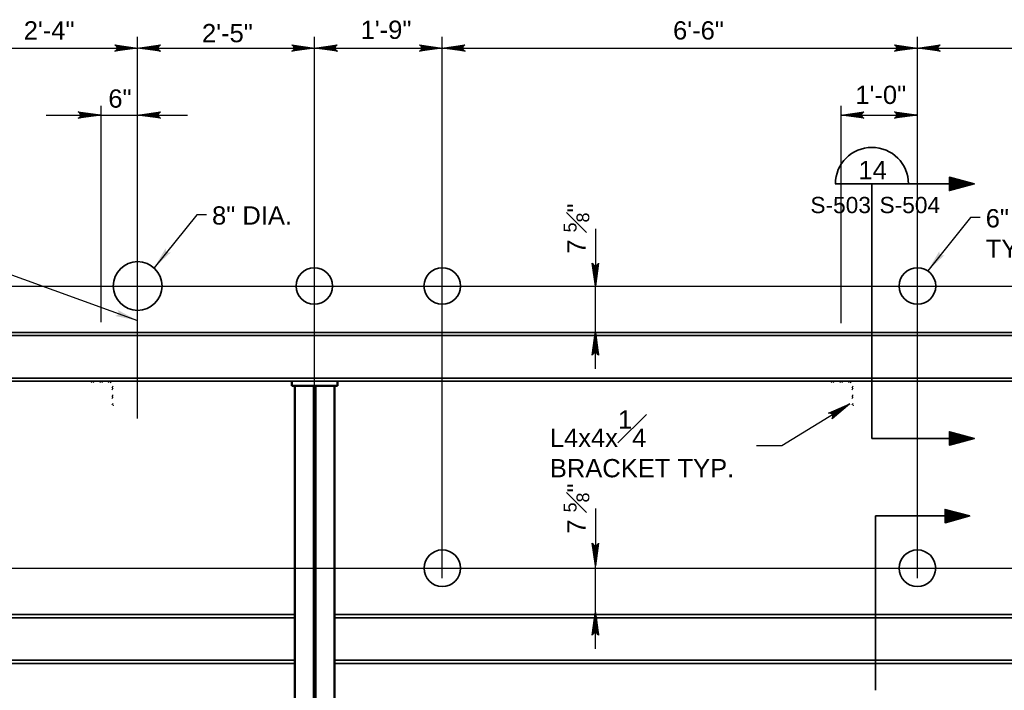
# Model space of a CAD drawing. Extents: x -92 to 946, y 181 to 432.
# Tile 8 of 12: x 525 to 686, y 279 to 389. Entities that reach past the tile are written whole.
import ezdxf

# ---------------------------------------------------------------- set-up
doc = ezdxf.new("R2010")
doc.units = 0
doc.header["$LTSCALE"] = 0.945
doc.header["$MEASUREMENT"] = 0
doc.linetypes.add('ACAD_ISO03W100', pattern=[360, 144, -216])
for name, color, linetype, lineweight in [('S-Anno-Dims', 33, 'Continuous', 35), ('S-Anno-Patt', 152, 'Continuous', 18), ('S-Anno-Symb-Sect', 4, 'Continuous', 35), ('S-Anno-Text', 53, 'Continuous', 35), ('S-Cols-Prim', 6, 'Continuous', 50), ('S-Sect-Shps', 3, 'Continuous', 35), ('S-Sect-Stls', 2, 'Continuous', 35)]:
    doc.layers.add(name, color=color, linetype=linetype, lineweight=lineweight)
doc.styles.add('NOTES', font='romans.shx')

# ---------------------------------------------------------------- blocks, each defined once
blk = doc.blocks.new('LARROW')
at = {"color": 0, "linetype": 'ByBlock', "lineweight": -2, "flags": 128}
blk.add_lwpolyline([(-4.93, 0.71), (0, 0), (-4.92, -0.71), (-4.77, -0.59), (-4.55, -0.38), (-4.44, -0.19), (-4.42, 0), (-4.46, 0.21), (-4.57, 0.41), (-4.79, 0.61), (-4.93, 0.71), (-0.15, 0.01), (-4.76, -0.67), (-4.62, -0.56), (-4.39, -0.34), (-4.32, -0.06), (-4.37, 0.22), (-4.5, 0.41), (-4.67, 0.57), (-4.78, 0.65), (-0.41, 0.01), (-4.56, -0.59), (-4.41, -0.49), (-4.33, -0.37), (-4.25, -0.21), (-4.21, 0.01), (-4.23, 0.19), (-4.32, 0.33), (-4.5, 0.44), (-4.61, 0.58), (-0.71, 0.01), (-4.33, -0.5), (-4.17, -0.3), (-4.12, -0.06), (-4.14, 0.22), (-4.45, 0.51), (-1.05, 0.02), (-4.12, -0.41), (-4.07, -0.26), (-3.98, -0.04), (-4.04, 0.21), (-4.28, 0.43), (-1.36, 0.02), (-4.01, -0.31), (-3.92, -0.14), (-3.88, 0.04), (-4.07, 0.33), (-1.73, 0.02), (-3.85, -0.24), (-3.79, -0.11), (-3.77, 0.04), (-3.92, 0.25), (-2.17, 0.02), (-3.71, -0.15), (-3.67, 0.05), (-3.81, 0.17), (-2.53, 0.02), (-3.61, -0.09), (-3.63, 0.1), (-2.9, 0.02), (-3.57, -0.03), (-3.59, 0.03), (-3.36, 0.03)], dxfattribs=at)

msp = doc.modelspace()

# ---------------------------------------------------------------- hatches: boundary and pattern name
at = {"layer": 'S-Anno-Text', "lineweight": 25, "extrusion": (0, 0, -1)}
for points in [[(-546.84, 348.03), (-549.61, 350.62), (-549.49, 350.59), (-549.26, 350.55), (-549.09, 350.58), (-548.95, 350.66), (-548.85, 350.76), (-548.78, 350.92), (-548.76, 351.15), (-548.76, 351.3)], [(-673.84, 347.57), (-676.61, 350.16), (-676.49, 350.12), (-676.27, 350.09), (-676.09, 350.12), (-675.95, 350.19), (-675.85, 350.3), (-675.78, 350.46), (-675.76, 350.69), (-675.76, 350.83)], [(-544.15, 339.38), (-540.81, 341.17), (-540.88, 341.07), (-540.98, 340.87), (-541.01, 340.69), (-540.99, 340.53), (-540.92, 340.41), (-540.79, 340.29), (-540.58, 340.2), (-540.44, 340.15)]]:
    msp.add_hatch(color=256, dxfattribs=at).paths.add_polyline_path(points, flags=16)

# ---------------------------------------------------------------- linework, layer by layer
at = {"layer": 'S-Anno-Dims', "lineweight": 25}
for p, q in [((544.15, 323.29), (544.15, 386.03)), ((573.19, 196.99), (573.19, 386.03)), ((594.14, 297.09), (594.14, 386.03)), ((672.14, 297.09), (672.14, 386.03)), ((508.15, 384.15), (544.15, 384.15)), ((546.15, 384.15), (573.19, 384.15)), ((573.19, 384.15), (594.14, 384.15)), ((594.14, 384.15), (672.14, 384.15)), ((672.14, 384.15), (711.16, 384.15)), ((538.15, 339.13), (538.15, 374.66)), ((659.62, 338.94), (659.62, 374.66)), ((529.13, 373.16), (552.33, 373.16)), ((659.62, 373.16), (672.14, 373.16)), ((619.28, 354.49), (619.28, 345.07)), ((480.73, 345.07), (912.14, 345.07)), ((619.28, 337.44), (619.28, 345.07)), ((619.28, 331.45), (619.28, 337.44)), ((619.28, 308.49), (619.28, 299.07)), ((619.28, 291.44), (619.28, 299.07)), ((480.73, 298.7), (893.34, 298.7)), ((619.28, 285.45), (619.28, 291.44))]:
    msp.add_line(p, q, dxfattribs=at)
at = {"layer": 'S-Anno-Patt'}
for p, q in [((536.76, 329.44), (536.51, 329.19)), ((537.09, 329.44), (536.84, 329.19)), ((538.17, 329.44), (537.92, 329.19)), ((538.5, 329.44), (538.25, 329.19)), ((539.58, 329.44), (539.33, 329.19)), ((539.92, 329.44), (539.64, 329.16)), ((540.15, 328.6), (539.9, 328.35)), ((540.15, 328.26), (539.9, 328.01)), ((658.23, 329.44), (657.98, 329.19)), ((658.57, 329.44), (658.32, 329.19)), ((659.64, 329.44), (659.4, 329.19)), ((659.98, 329.44), (659.73, 329.19)), ((661.06, 329.44), (660.81, 329.19)), ((661.39, 329.44), (661.11, 329.16)), ((661.62, 328.6), (661.37, 328.35)), ((661.62, 328.26), (661.37, 328.01)), ((540.15, 327.18), (539.9, 326.93)), ((540.15, 326.85), (539.9, 326.6)), ((661.62, 327.18), (661.37, 326.93)), ((661.62, 326.85), (661.37, 326.6)), ((540.15, 325.77), (539.94, 325.56)), ((661.62, 325.77), (661.41, 325.56))]:
    msp.add_line(p, q, dxfattribs=at)
for p in [(540.15, 325.44), (540.15, 325.44), (661.62, 325.44), (661.62, 325.44)]:
    msp.add_point(p, dxfattribs=at)
at = {"layer": 'S-Anno-Symb-Sect'}
for p, q in [((658.67, 361.85), (681.47, 361.85)), ((664.67, 361.85), (664.67, 320.04)), ((664.67, 320.04), (681.47, 320.04)), ((665.28, 278.64), (665.28, 307.29)), ((665.28, 307.29), (680.74, 307.29))]:
    msp.add_line(p, q, dxfattribs=at)
at = {"layer": 'S-Anno-Symb-Sect', "flags": 128}
for points in [[(681.47, 361.85), (677.41, 362.93), (677.41, 360.75), (681.47, 361.85), (677.45, 362.85), (677.44, 360.82), (681.29, 361.85), (677.53, 362.76), (677.49, 360.92), (681.1, 361.85), (677.64, 362.64), (677.59, 361.05), (680.88, 361.83), (677.73, 362.53), (677.72, 361.17), (680.62, 361.83), (677.84, 362.4), (677.78, 361.26), (680.32, 361.81), (677.95, 362.27), (677.9, 361.38), (679.97, 361.81), (678.09, 362.12), (678, 361.52), (679.64, 361.8), (678.21, 361.99), (678.11, 361.62), (679.29, 361.79), (678.27, 361.87), (678.21, 361.71), (678.72, 361.78)], [(681.47, 320.04), (677.41, 321.12), (677.41, 318.93), (681.47, 320.04), (677.45, 321.04), (677.44, 319.01), (681.29, 320.03), (677.53, 320.94), (677.49, 319.11), (681.1, 320.03), (677.64, 320.82), (677.59, 319.23), (680.88, 320.02), (677.73, 320.72), (677.72, 319.35), (680.62, 320.01), (677.84, 320.59), (677.78, 319.44), (680.32, 320), (677.95, 320.46), (677.9, 319.56), (679.97, 320), (678.09, 320.31), (678, 319.71), (679.64, 319.99), (678.21, 320.17), (678.11, 319.81), (679.29, 319.97), (678.27, 320.05), (678.21, 319.89), (678.72, 319.96)], [(680.74, 307.29), (676.68, 308.37), (676.68, 306.18), (680.74, 307.29), (676.72, 308.29), (676.71, 306.26), (680.56, 307.28), (676.8, 308.19), (676.76, 306.36), (680.37, 307.28), (676.9, 308.07), (676.86, 306.48), (680.14, 307.27), (677, 307.97), (676.98, 306.6), (679.89, 307.26), (677.1, 307.84), (677.05, 306.69), (679.59, 307.25), (677.22, 307.71), (677.16, 306.81), (679.23, 307.25), (677.36, 307.56), (677.27, 306.96), (678.91, 307.24), (677.48, 307.42), (677.38, 307.06), (678.56, 307.22), (677.54, 307.3), (677.47, 307.14), (677.99, 307.21)]]:
    msp.add_lwpolyline(points, dxfattribs=at)
at = {"layer": 'S-Anno-Symb-Sect'}
msp.add_arc((664.68, 361.85), 6, 0, 180, dxfattribs=at)
at = {"layer": 'S-Anno-Text', "lineweight": 25, "flags": 128}
for points in [[(469.89, 362.94), (479.17, 362.94), (544.15, 339.38)], [(555.44, 356.77), (553.85, 356.77), (546.84, 348.03)], [(682.44, 356.3), (680.85, 356.3), (673.84, 347.57)], [(645.76, 318.84), (649.87, 318.84), (661.07, 325.69)], [(657.58, 324.19), (661.07, 325.69), (658.15, 323.27), (658.21, 323.41), (658.26, 323.63), (658.25, 323.8), (658.2, 323.93), (658.09, 324.05), (657.93, 324.14), (657.71, 324.18), (657.58, 324.19), (660.97, 325.64), (658.24, 323.36), (658.29, 323.49), (658.35, 323.72), (658.29, 323.93), (658.14, 324.09), (657.98, 324.17), (657.81, 324.2), (657.7, 324.22), (660.8, 325.53), (658.34, 323.5), (658.4, 323.62), (658.4, 323.73), (658.39, 323.86), (658.33, 324.02), (658.24, 324.13), (658.13, 324.19), (657.97, 324.19), (657.84, 324.23), (660.6, 325.41), (658.46, 323.64), (658.48, 323.84), (658.41, 324.02), (658.29, 324.18), (657.97, 324.25), (660.38, 325.29), (658.55, 323.79), (658.53, 323.9), (658.5, 324.08), (658.36, 324.22), (658.12, 324.26), (660.18, 325.17), (658.59, 323.89), (658.58, 324.04), (658.53, 324.17), (658.29, 324.29), (659.94, 325.02), (658.66, 324.01), (658.65, 324.12), (658.6, 324.22), (658.42, 324.29), (659.65, 324.84), (658.72, 324.12), (658.66, 324.26), (658.52, 324.29), (659.41, 324.7), (658.76, 324.2), (658.67, 324.31), (659.17, 324.55), (658.76, 324.25), (658.73, 324.28), (658.87, 324.38)]]:
    msp.add_lwpolyline(points, dxfattribs=at)
at = {"layer": 'S-Cols-Prim'}
for p, q in [((569.44, 328.69), (569.44, 329.44)), ((569.44, 328.69), (576.94, 328.69)), ((569.94, 249.07), (569.94, 328.69)), ((576.44, 249.07), (576.44, 328.69)), ((576.94, 328.69), (576.94, 329.44))]:
    msp.add_line(p, q, dxfattribs=at)
at = {"layer": 'S-Cols-Prim', "linetype": 'ACAD_ISO03W100'}
for p, q in [((573.07, 249.07), (573.07, 328.69)), ((573.32, 249.07), (573.32, 328.69))]:
    msp.add_line(p, q, dxfattribs=at)
at = {"layer": 'S-Sect-Shps'}
for centre in [(573.15, 345.07), (594.15, 345.07), (672.16, 345.07), (594.16, 298.7), (672.15, 298.7)]:
    msp.add_circle(centre, 3, dxfattribs=at)
msp.add_ellipse((544.15, 345.07), major_axis=(0, 4), ratio=0.999977, dxfattribs=at)
at = {"layer": 'S-Sect-Stls'}
for p, q in [((485.96, 337.44), (711.16, 337.44)), ((485.96, 336.94), (711.16, 336.94)), ((485.96, 329.94), (711.16, 329.94)), ((485.46, 329.44), (711.16, 329.44)), ((492.46, 291.07), (569.94, 291.07)), ((576.44, 291.07), (707.91, 291.07)), ((492.46, 290.57), (569.94, 290.57)), ((576.44, 290.57), (707.91, 290.57)), ((492.46, 283.57), (569.94, 283.57)), ((492.46, 283.07), (569.94, 283.07)), ((576.44, 283.57), (707.91, 283.57)), ((576.44, 283.07), (707.91, 283.07))]:
    msp.add_line(p, q, dxfattribs=at)

# ---------------------------------------------------------------- block references
at = {"layer": 'S-Anno-Dims', "lineweight": 25, "xscale": 0.7598681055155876, "yscale": 0.7351616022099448, "zscale": 0.09525}
for p in [(544.15, 384.15), (573.19, 384.15), (594.14, 384.15), (672.14, 384.15), (538.15, 373.16), (672.14, 373.16)]:
    msp.add_blockref('LARROW', p, dxfattribs=at)
for p, rotation in [((544.15, 384.15), 180), ((573.19, 384.15), 180), ((594.14, 384.15), 180), ((672.14, 384.15), 180), ((544.15, 373.16), 180), ((659.62, 373.16), 180), ((619.28, 345.07), 270), ((619.28, 337.44), 90), ((619.28, 299.07), 270), ((619.28, 291.44), 90)]:
    msp.add_blockref('LARROW', p, dxfattribs=dict(at, rotation=rotation))

# ---------------------------------------------------------------- texts
at = {"layer": 'S-Anno-Dims', "lineweight": 25, "char_height": 3, "attachment_point": 1, "style": 'NOTES'}
for s, insert, line_spacing_factor in [('\\fArial|b0|i0|c0|p39;2\'-4"', (525.45, 388.57), 0.610487), ('\\fArial|b0|i0|c0|p39;2\'-5"', (554.71, 388.12), 0.610487), ('\\fArial|b0|i0|c0|p39;1\'-9"', (580.75, 388.67), 0.608048), ('\\fArial|b0|i0|c0|p39;6\'-6"', (632.04, 388.57), 0.608048), ('\\fArial|b0|i0|c0|p39;6"', (539.34, 377.37), 0.610487), ('\\fArial|b0|i0|c0|p39;1\'-0"', (661.96, 377.98), 0.608048)]:
    msp.add_mtext(s, dxfattribs=dict(at, insert=insert, line_spacing_factor=line_spacing_factor))
at = {"layer": 'S-Anno-Dims', "lineweight": 25, "char_height": 3, "attachment_point": 1, "rotation": 90, "line_spacing_factor": 0.610487, "style": 'NOTES'}
for insert in [(614.09, 350.38), (614.09, 304.38)]:
    msp.add_mtext('\\A1;\\fArial|b0|i0|c0|p39;7 \\H2.100000;\\S5#8;\\H3.000000;"', dxfattribs=dict(at, insert=insert))
at = {"layer": 'S-Anno-Symb-Sect', "attachment_point": 1, "style": 'NOTES'}
for s, insert, char_height, line_spacing_factor in [('\\fArial|b0|i0|c0|p39;14', (662.47, 365.62), 3, 0.728704), ('\\fArial|b0|i0|c0|p39;S-503', (654.58, 359.71), 2.6667, 0.734563), ('\\fArial|b0|i0|c0|p39;S-504', (665.93, 359.71), 2.6667, 0.734563)]:
    msp.add_mtext(s, dxfattribs=dict(at, insert=insert, char_height=char_height, line_spacing_factor=line_spacing_factor))
at = {"layer": 'S-Anno-Text', "lineweight": 25, "insert": (556.36, 358.16), "char_height": 3, "attachment_point": 1, "line_spacing_factor": 0.610487, "style": 'NOTES'}
msp.add_mtext('\\fArial|b0|i0|c0|p39;8" DIA.', dxfattribs=at)
at = {"layer": 'S-Anno-Text', "lineweight": 25, "char_height": 3, "attachment_point": 1, "style": 'NOTES'}
for s, insert in [('\\fArial|b0|i0|c0|p39;6" DIA.\\PTYP.', (683.36, 357.7)), ('\\A0;\\fArial|b0|i0|c0|p39;L4x4x\\S1#4;\\PBRACKET TYP.', (611.81, 324.64))]:
    msp.add_mtext(s, dxfattribs=dict(at, insert=insert))

doc.saveas('drawing.dxf')
